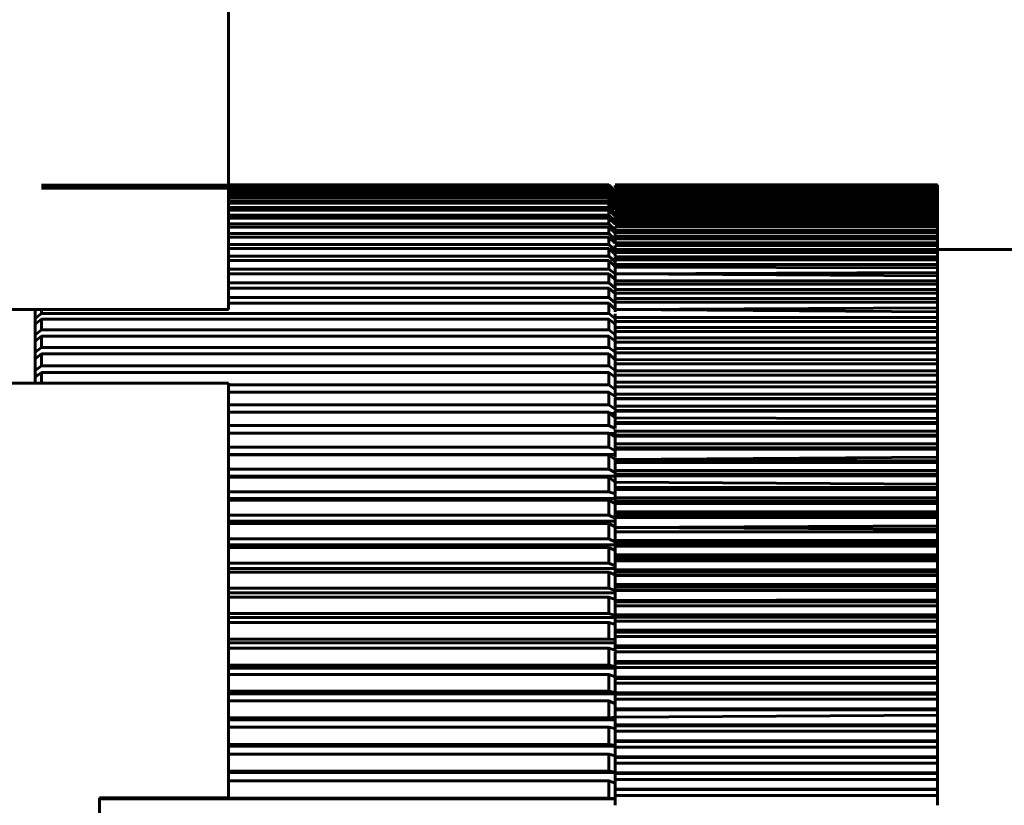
# Model space of a CAD drawing. Header units: millimetres. Extents: x 0 to 297, y 0 to 420.
# Tile 28 of 32: x 121.35 to 128.98, y 316.57 to 322.65. Entities that reach past the tile are written whole.
import ezdxf

# ---------------------------------------------------------------- set-up
doc = ezdxf.new("R2010")
doc.units = ezdxf.units.MM
doc.linetypes.add('K5LT_BASIC', pattern=[0])
doc.layers.add('Системный слой (1)', color=251, linetype='Continuous', true_color=0x6c6c6c)

# ---------------------------------------------------------------- blocks, each defined once
blk = doc.blocks.new('U12')
at = {"layer": 'Системный слой (1)', "color": 143, "linetype": 'K5LT_BASIC', "lineweight": 60, "true_color": 0x33acca}
for p, q in [((125.9653, 318.7175), (125.9653, 318.7071)), ((125.9653, 318.6862), (125.9653, 318.7011))]:
    blk.add_line(p, q, dxfattribs=at)
blk = doc.blocks.new('U13')
at = {"layer": 'Системный слой (1)', "color": 143, "linetype": 'K5LT_BASIC', "lineweight": 60, "true_color": 0x33acca}
for q in [(125.9653, 319.1194), (125.9653, 319.0918)]:
    blk.add_line((125.9654, 319.0706), q, dxfattribs=at)
blk = doc.blocks.new('U16')
at = {"layer": 'Системный слой (1)', "color": 143, "linetype": 'K5LT_BASIC', "lineweight": 60, "true_color": 0x33acca}
for p, q in [((125.9653, 318.4395), (125.9653, 318.4606)), ((125.9653, 318.4322), (125.9653, 318.4395)), ((125.9653, 318.3916), (125.9654, 318.4322))]:
    blk.add_line(p, q, dxfattribs=at)
blk = doc.blocks.new('U19')
at = {"layer": 'Системный слой (1)', "color": 143, "linetype": 'K5LT_BASIC', "lineweight": 60, "true_color": 0x33acca}
for p, q in [((125.9653, 320.9761), (125.9653, 320.9729)), ((125.9653, 320.9729), (125.9653, 320.9563))]:
    blk.add_line(p, q, dxfattribs=at)
blk = doc.blocks.new('U23')
at = {"layer": 'Системный слой (1)', "color": 143, "linetype": 'K5LT_BASIC', "lineweight": 60, "true_color": 0x33acca}
for p, q in [((125.9654, 316.9495), (125.9653, 316.9362)), ((125.9653, 316.8919), (125.9653, 316.9336))]:
    blk.add_line(p, q, dxfattribs=at)
blk = doc.blocks.new('U25')
at = {"layer": 'Системный слой (1)', "color": 143, "linetype": 'K5LT_BASIC', "lineweight": 60, "true_color": 0x33acca}
for p, q in [((125.9654, 319.4863), (125.9653, 319.5249)), ((125.9653, 319.4658), (125.9653, 319.4773))]:
    blk.add_line(p, q, dxfattribs=at)
blk = doc.blocks.new('U26')
at = {"layer": 'Системный слой (1)', "color": 143, "linetype": 'K5LT_BASIC', "lineweight": 60, "true_color": 0x33acca}
for p, q in [((125.9653, 317.0448), (125.9653, 317.03)), ((125.9653, 317.03), (125.9653, 317.0247)), ((125.9653, 317.0247), (125.9653, 317.0101))]:
    blk.add_line(p, q, dxfattribs=at)
blk = doc.blocks.new('U27')
at = {"layer": 'Системный слой (1)', "color": 143, "linetype": 'K5LT_BASIC', "lineweight": 60, "true_color": 0x33acca}
for p, q in [((125.9653, 320.7568), (125.9654, 320.7363)), ((125.9653, 320.7529), (125.9654, 320.7363)), ((125.9653, 320.7527), (125.9653, 320.7331)), ((125.9654, 320.7363), (125.9653, 320.7331)), ((125.9653, 320.7331), (125.9654, 320.7363))]:
    blk.add_line(p, q, dxfattribs=at)
blk = doc.blocks.new('U28')
at = {"layer": 'Системный слой (1)', "color": 143, "linetype": 'K5LT_BASIC', "lineweight": 60, "true_color": 0x33acca}
for p, q in [((125.9653, 320.8236), (125.9653, 320.8501)), ((125.9654, 320.8329), (125.9653, 320.8229)), ((125.9654, 320.8329), (125.9653, 320.8236))]:
    blk.add_line(p, q, dxfattribs=at)
blk = doc.blocks.new('U33')
at = {"layer": 'Системный слой (1)', "color": 143, "linetype": 'K5LT_BASIC', "lineweight": 60, "true_color": 0x33acca}
for p, q in [((125.9653, 320.2155), (125.9653, 320.2366)), ((125.9653, 320.2132), (125.9654, 320.2155)), ((125.9653, 320.1979), (125.9653, 320.2132)), ((125.9653, 320.1882), (125.9653, 320.1979))]:
    blk.add_line(p, q, dxfattribs=at)
blk = doc.blocks.new('U35')
at = {"layer": 'Системный слой (1)', "color": 143, "linetype": 'K5LT_BASIC', "lineweight": 60, "true_color": 0x33acca}
for p, q in [((125.9653, 318.5406), (125.9653, 318.5741)), ((125.9653, 318.5059), (125.9653, 318.5406))]:
    blk.add_line(p, q, dxfattribs=at)
blk = doc.blocks.new('U36')
at = {"layer": 'Системный слой (1)', "color": 143, "linetype": 'K5LT_BASIC', "lineweight": 60, "true_color": 0x33acca}
for p, q in [((125.9653, 319.7131), (125.9653, 319.716)), ((125.9653, 319.7003), (125.9653, 319.7131)), ((125.9653, 319.6593), (125.9653, 319.7003))]:
    blk.add_line(p, q, dxfattribs=at)
blk = doc.blocks.new('U38')
at = {"layer": 'Системный слой (1)', "color": 143, "linetype": 'K5LT_BASIC', "lineweight": 60, "true_color": 0x33acca}
for q in [(125.9653, 318.7249), (125.9653, 318.7233), (125.9653, 318.7071)]:
    blk.add_line((125.9653, 318.7175), q, dxfattribs=at)
blk = doc.blocks.new('U40')
at = {"layer": 'Системный слой (1)', "color": 143, "linetype": 'K5LT_BASIC', "lineweight": 60, "true_color": 0x33acca}
for q in [(125.9653, 319.5573), (125.9653, 319.5467), (125.9653, 319.5319)]:
    blk.add_line((125.9654, 319.5695), q, dxfattribs=at)
blk = doc.blocks.new('U44')
at = {"layer": 'Системный слой (1)', "color": 143, "linetype": 'K5LT_BASIC', "lineweight": 60, "true_color": 0x33acca}
for p, q in [((125.9653, 320.1447), (125.9653, 320.1556)), ((125.9653, 320.1057), (125.9653, 320.1447))]:
    blk.add_line(p, q, dxfattribs=at)
blk = doc.blocks.new('U45')
at = {"layer": 'Системный слой (1)', "color": 143, "linetype": 'K5LT_BASIC', "lineweight": 60, "true_color": 0x33acca}
for p, q in [((125.9653, 317.7679), (125.9653, 317.7681)), ((125.9653, 317.7631), (125.9653, 317.7679))]:
    blk.add_line(p, q, dxfattribs=at)
blk = doc.blocks.new('U46')
at = {"layer": 'Системный слой (1)', "color": 143, "linetype": 'K5LT_BASIC', "lineweight": 60, "true_color": 0x33acca}
for p, q in [((125.9653, 316.6181), (125.9653, 316.6414)), ((125.9653, 316.616), (125.9653, 316.6181)), ((125.9653, 316.5806), (125.9653, 316.616)), ((125.9653, 316.5658), (125.9653, 316.5806))]:
    blk.add_line(p, q, dxfattribs=at)
blk = doc.blocks.new('U48')
at = {"layer": 'Системный слой (1)', "color": 143, "linetype": 'K5LT_BASIC', "lineweight": 60, "true_color": 0x33acca}
for q in [(125.9653, 318.2296), (125.9653, 318.1606)]:
    blk.add_line((125.9654, 318.154), q, dxfattribs=at)
blk = doc.blocks.new('U50')
at = {"layer": 'Системный слой (1)', "color": 143, "linetype": 'K5LT_BASIC', "lineweight": 60, "true_color": 0x33acca}
for p, q in [((125.9654, 317.5611), (125.9653, 317.5482)), ((125.9653, 317.5111), (125.9653, 317.5399))]:
    blk.add_line(p, q, dxfattribs=at)
blk = doc.blocks.new('U55')
at = {"layer": 'Системный слой (1)', "color": 143, "linetype": 'K5LT_BASIC', "lineweight": 60, "true_color": 0x33acca}
for p, q in [((125.9653, 317.439), (125.9653, 317.5111)), ((125.9653, 317.4373), (125.9653, 317.4391))]:
    blk.add_line(p, q, dxfattribs=at)
blk = doc.blocks.new('U58')
at = {"layer": 'Системный слой (1)', "color": 143, "linetype": 'K5LT_BASIC', "lineweight": 60, "true_color": 0x33acca}
for p, q in [((125.9654, 316.7376), (125.9653, 316.7668)), ((125.9654, 316.7376), (125.9653, 316.7626)), ((125.9653, 316.6913), (125.9653, 316.75)), ((125.9654, 316.7376), (125.9653, 316.75))]:
    blk.add_line(p, q, dxfattribs=at)
blk = doc.blocks.new('U59')
at = {"layer": 'Системный слой (1)', "color": 143, "linetype": 'K5LT_BASIC', "lineweight": 60, "true_color": 0x33acca}
for p, q in [((121.483, 320.0398), (121.4653, 320.0398)), ((125.9654, 320.0179), (125.9477, 320.0398))]:
    blk.add_line(p, q, dxfattribs=at)
blk = doc.blocks.new('U61')
at = {"layer": 'Системный слой (1)', "color": 143, "linetype": 'K5LT_BASIC', "lineweight": 60, "true_color": 0x33acca}
for p, q in [((125.9654, 317.9537), (125.9653, 317.994)), ((125.9654, 317.9537), (125.9653, 317.9776)), ((125.9653, 317.9223), (125.9653, 317.9658))]:
    blk.add_line(p, q, dxfattribs=at)
blk = doc.blocks.new('U63')
at = {"layer": 'Системный слой (1)', "color": 143, "linetype": 'K5LT_BASIC', "lineweight": 60, "true_color": 0x33acca}
for p, q in [((125.9653, 319.753), (125.9654, 319.7291)), ((125.9653, 319.724), (125.9653, 319.7194))]:
    blk.add_line(p, q, dxfattribs=at)
blk = doc.blocks.new('U64')
at = {"layer": 'Системный слой (1)', "color": 143, "linetype": 'K5LT_BASIC', "lineweight": 60, "true_color": 0x33acca}
for p, q in [((125.9653, 320.4933), (125.9653, 320.4904)), ((125.9653, 320.4904), (125.9653, 320.4887)), ((125.9653, 320.4887), (125.9653, 320.4523))]:
    blk.add_line(p, q, dxfattribs=at)
blk = doc.blocks.new('U65')
at = {"layer": 'Системный слой (1)', "color": 143, "linetype": 'K5LT_BASIC', "lineweight": 60, "true_color": 0x33acca}
for q in [(125.9653, 317.5519), (125.9653, 317.5482)]:
    blk.add_line((125.9654, 317.5611), q, dxfattribs=at)
blk = doc.blocks.new('U66')
at = {"layer": 'Системный слой (1)', "color": 143, "linetype": 'K5LT_BASIC', "lineweight": 60, "true_color": 0x33acca}
for p, q in [((125.9653, 321.2284), (125.9653, 321.2355)), ((125.9653, 321.2172), (125.9654, 321.2269)), ((125.9653, 321.2269), (125.9654, 321.2269))]:
    blk.add_line(p, q, dxfattribs=at)
blk = doc.blocks.new('U67')
at = {"layer": 'Системный слой (1)', "color": 143, "linetype": 'K5LT_BASIC', "lineweight": 60, "true_color": 0x33acca}
for p, q in [((125.9653, 319.8039), (125.9653, 319.8084)), ((125.9653, 319.753), (125.9653, 319.8039))]:
    blk.add_line(p, q, dxfattribs=at)
blk = doc.blocks.new('U68')
at = {"layer": 'Системный слой (1)', "color": 143, "linetype": 'K5LT_BASIC', "lineweight": 60, "true_color": 0x33acca}
for p, q in [((125.9653, 321.0925), (125.9653, 321.0939)), ((125.9653, 321.0862), (125.9653, 321.0925)), ((125.9653, 321.0827), (125.9653, 321.0862)), ((125.9653, 321.0693), (125.9653, 321.0827)), ((125.9653, 321.0684), (125.9653, 321.0693))]:
    blk.add_line(p, q, dxfattribs=at)
blk = doc.blocks.new('U71')
at = {"layer": 'Системный слой (1)', "color": 143, "linetype": 'K5LT_BASIC', "lineweight": 60, "true_color": 0x33acca}
for p, q in [((125.9653, 318.9054), (125.9653, 318.906)), ((125.9653, 318.9009), (125.9653, 318.9052)), ((125.9653, 318.8405), (125.9653, 318.9009))]:
    blk.add_line(p, q, dxfattribs=at)
blk = doc.blocks.new('U74')
at = {"layer": 'Системный слой (1)', "color": 143, "linetype": 'K5LT_BASIC', "lineweight": 60, "true_color": 0x33acca}
for p, q in [((125.9653, 318.3916), (125.9653, 318.3867)), ((125.9653, 318.3867), (125.9653, 318.3716))]:
    blk.add_line(p, q, dxfattribs=at)
blk = doc.blocks.new('U77')
at = {"layer": 'Системный слой (1)', "color": 143, "linetype": 'K5LT_BASIC', "lineweight": 60, "true_color": 0x33acca}
for p, q in [((125.9495, 320.8505), (125.9153, 320.8814)), ((125.9653, 320.8361), (125.9495, 320.8505))]:
    blk.add_line(p, q, dxfattribs=at)
blk = doc.blocks.new('U78')
at = {"layer": 'Системный слой (1)', "color": 143, "linetype": 'K5LT_BASIC', "lineweight": 60, "true_color": 0x33acca}
for p, q in [((125.9653, 317.162), (125.9653, 317.1579)), ((125.9653, 317.1579), (125.9653, 317.1332))]:
    blk.add_line(p, q, dxfattribs=at)
blk = doc.blocks.new('U79')
at = {"layer": 'Системный слой (1)', "color": 143, "linetype": 'K5LT_BASIC', "lineweight": 60, "true_color": 0x33acca}
for q in [(125.9653, 319.049), (125.9653, 319.0293)]:
    blk.add_line((125.9654, 319.0706), q, dxfattribs=at)
blk = doc.blocks.new('U80')
at = {"layer": 'Системный слой (1)', "color": 143, "linetype": 'K5LT_BASIC', "lineweight": 60, "true_color": 0x33acca}
for p, q in [((125.9654, 317.3534), (125.9653, 317.3884)), ((125.9653, 317.3142), (125.9653, 317.378))]:
    blk.add_line(p, q, dxfattribs=at)
blk = doc.blocks.new('U81')
at = {"layer": 'Системный слой (1)', "color": 143, "linetype": 'K5LT_BASIC', "lineweight": 60, "true_color": 0x33acca}
for p, q in [((125.9653, 318.4848), (125.9653, 318.4622)), ((125.9653, 318.4622), (125.9653, 318.4606))]:
    blk.add_line(p, q, dxfattribs=at)
blk = doc.blocks.new('U83')
at = {"layer": 'Системный слой (1)', "color": 143, "linetype": 'K5LT_BASIC', "lineweight": 60, "true_color": 0x33acca}
for p, q in [((125.9653, 316.6884), (125.9653, 316.6634)), ((125.9653, 316.6634), (125.9653, 316.6414))]:
    blk.add_line(p, q, dxfattribs=at)
blk = doc.blocks.new('U86')
at = {"layer": 'Системный слой (1)', "color": 143, "linetype": 'K5LT_BASIC', "lineweight": 60, "true_color": 0x33acca}
for p, q in [((125.9654, 318.154), (125.9653, 318.1416)), ((125.9653, 318.1124), (125.9653, 318.1336))]:
    blk.add_line(p, q, dxfattribs=at)
blk = doc.blocks.new('U88')
at = {"layer": 'Системный слой (1)', "color": 143, "linetype": 'K5LT_BASIC', "lineweight": 60, "true_color": 0x33acca}
for q in [(125.9653, 319.6215), (125.9653, 319.5888)]:
    blk.add_line((125.9654, 319.5695), q, dxfattribs=at)
blk = doc.blocks.new('U89')
at = {"layer": 'Системный слой (1)', "color": 143, "linetype": 'K5LT_BASIC', "lineweight": 60, "true_color": 0x33acca}
for p, q in [((125.9654, 320.4074), (125.9653, 320.3912)), ((125.9653, 320.3457), (125.9653, 320.3756))]:
    blk.add_line(p, q, dxfattribs=at)
blk = doc.blocks.new('U90')
at = {"layer": 'Системный слой (1)', "color": 143, "linetype": 'K5LT_BASIC', "lineweight": 60, "true_color": 0x33acca}
for p, q in [((125.9653, 320.0399), (125.9653, 320.0723)), ((125.9654, 320.0179), (125.9653, 320.0399)), ((125.9654, 320.0179), (125.9653, 320.0398))]:
    blk.add_line(p, q, dxfattribs=at)
blk = doc.blocks.new('U91')
at = {"layer": 'Системный слой (1)', "color": 143, "linetype": 'K5LT_BASIC', "lineweight": 60, "true_color": 0x33acca}
for p, q in [((125.9653, 320.6414), (125.9654, 320.6843)), ((125.9653, 320.6413), (125.9653, 320.6414)), ((125.9653, 320.631), (125.9653, 320.6413)), ((125.9653, 320.6304), (125.9653, 320.631))]:
    blk.add_line(p, q, dxfattribs=at)
blk = doc.blocks.new('U95')
at = {"layer": 'Системный слой (1)', "color": 143, "linetype": 'K5LT_BASIC', "lineweight": 60, "true_color": 0x33acca}
for p, q in [((125.9653, 320.7132), (125.9654, 320.7363)), ((125.9654, 320.6843), (125.9653, 320.7132))]:
    blk.add_line(p, q, dxfattribs=at)
blk = doc.blocks.new('U96')
at = {"layer": 'Системный слой (1)', "color": 143, "linetype": 'K5LT_BASIC', "lineweight": 60, "true_color": 0x33acca}
for q in [(125.9653, 319.2579), (125.9653, 319.2358)]:
    blk.add_line((125.9654, 319.2466), q, dxfattribs=at)

msp = doc.modelspace()

# ---------------------------------------------------------------- linework, layer by layer
at = {"layer": 'Системный слой (1)', "color": 143, "linetype": 'K5LT_BASIC', "lineweight": 60, "true_color": 0x33acca}
for p, q in [((122.9653, 323.6233), (122.9653, 320.4092)), ((125.9153, 321.3733), (122.9653, 321.3733)), ((125.9653, 321.3233), (125.9153, 321.3733)), ((125.9153, 321.3729), (125.9153, 321.3733)), ((128.4653, 321.3733), (125.9653, 321.3733)), ((128.4653, 321.3731), (128.4653, 321.3733)), ((125.9153, 321.3729), (121.5153, 321.3729)), ((125.9153, 321.3657), (121.5153, 321.3657)), ((125.9153, 321.3497), (121.5153, 321.3497)), ((125.9153, 321.3713), (122.9653, 321.3713)), ((125.9153, 321.361), (122.9653, 321.361)), ((125.9153, 321.3419), (122.9653, 321.3419)), ((125.9153, 321.325), (122.9653, 321.325)), ((125.9153, 321.3141), (122.9653, 321.3141)), ((125.9653, 321.3229), (125.9153, 321.3729)), ((125.9653, 321.3213), (125.9153, 321.3713)), ((125.9153, 321.3657), (125.9153, 321.3713)), ((125.9653, 321.3158), (125.9153, 321.3657)), ((125.9653, 321.3111), (125.9153, 321.361)), ((125.9153, 321.3497), (125.9153, 321.361)), ((125.9653, 321.3), (125.9153, 321.3497)), ((125.9153, 321.325), (125.9153, 321.3419)), ((125.9653, 321.2921), (125.9153, 321.3419)), ((125.9653, 321.2756), (125.9153, 321.325)), ((125.9153, 321.2917), (125.9153, 321.3141)), ((125.9653, 321.2646), (125.9153, 321.3141)), ((128.4653, 321.3731), (125.9653, 321.3731)), ((125.9653, 321.3718), (125.9653, 321.3731)), ((128.4653, 321.3718), (125.9653, 321.3718)), ((128.4653, 321.3704), (125.9653, 321.3704)), ((125.9653, 321.3672), (125.9653, 321.3704)), ((128.4653, 321.3672), (125.9653, 321.3672)), ((125.9653, 321.3594), (125.9653, 321.3645)), ((128.4653, 321.3645), (125.9653, 321.3645)), ((128.4653, 321.3594), (125.9653, 321.3594)), ((128.4653, 321.3554), (125.9653, 321.3554)), ((125.9653, 321.3485), (125.9653, 321.3554)), ((128.4653, 321.3485), (125.9653, 321.3485)), ((125.9653, 321.3344), (125.9653, 321.3433)), ((128.4653, 321.3433), (125.9653, 321.3433)), ((128.4653, 321.3344), (125.9653, 321.3344)), ((125.9653, 321.3172), (125.9653, 321.3279)), ((128.4653, 321.3279), (125.9653, 321.3279)), ((128.4653, 321.3172), (125.9653, 321.3172)), ((125.9653, 321.3164), (125.9654, 321.316)), ((125.9653, 321.2969), (125.9653, 321.3095)), ((128.4653, 321.3095), (125.9653, 321.3095)), ((128.4653, 321.3718), (128.4653, 321.3731)), ((128.4653, 321.3704), (128.4653, 321.3718)), ((128.4653, 321.3672), (128.4653, 321.3704)), ((128.4653, 321.3645), (128.4653, 321.3672)), ((128.4653, 321.3594), (128.4653, 321.3645)), ((128.4653, 321.3554), (128.4653, 321.3594)), ((128.4653, 321.3485), (128.4653, 321.3554)), ((128.4653, 321.3433), (128.4653, 321.3485)), ((128.4653, 321.3344), (128.4653, 321.3433)), ((128.4653, 321.3279), (128.4653, 321.3344)), ((128.4653, 321.3172), (128.4653, 321.3279)), ((128.4653, 321.3095), (128.4653, 321.3172)), ((128.4653, 321.2969), (128.4653, 321.3095)), ((125.9153, 321.2917), (122.9653, 321.2917)), ((125.9153, 321.2776), (122.9653, 321.2776)), ((125.9153, 321.2496), (122.9653, 321.2496)), ((125.9153, 321.2325), (122.9653, 321.2325)), ((125.9653, 321.2425), (125.9153, 321.2917)), ((125.9153, 321.2496), (125.9153, 321.2776)), ((125.9653, 321.2285), (125.9153, 321.2776)), ((125.9653, 321.201), (125.9153, 321.2496)), ((125.9653, 321.1838), (125.9153, 321.2325)), ((125.9153, 321.1991), (125.9153, 321.2325)), ((128.4653, 321.2969), (125.9653, 321.2969)), ((128.4653, 321.2879), (125.9653, 321.2879)), ((125.9653, 321.2734), (125.9653, 321.2879)), ((128.4653, 321.2734), (125.9653, 321.2734)), ((125.9653, 321.2734), (125.9653, 321.2718)), ((125.9653, 321.2469), (125.9653, 321.2632)), ((128.4653, 321.2632), (125.9653, 321.2632)), ((125.9653, 321.2477), (125.9653, 321.2449)), ((125.9653, 321.2469), (125.9653, 321.2256)), ((128.4653, 321.2469), (125.9653, 321.2469)), ((125.9653, 321.2449), (125.9653, 321.2388)), ((128.4653, 321.2355), (125.9653, 321.2355)), ((128.4653, 321.2879), (128.4653, 321.2969)), ((128.4653, 321.2734), (128.4653, 321.2879)), ((128.4653, 321.2632), (128.4653, 321.2734)), ((128.4653, 321.2469), (128.4653, 321.2632)), ((128.4653, 321.2355), (128.4653, 321.2469)), ((128.4653, 321.2172), (128.4653, 321.2355)), ((125.9153, 321.1991), (122.9653, 321.1991)), ((125.9153, 321.1789), (122.9653, 321.1789)), ((125.9653, 321.1509), (125.9153, 321.1991)), ((125.9653, 321.1308), (125.9153, 321.1789)), ((125.9153, 321.1401), (125.9153, 321.1789)), ((128.4653, 321.2172), (125.9653, 321.2172)), ((128.4653, 321.2046), (125.9653, 321.2046)), ((125.9653, 321.1846), (125.9653, 321.2046)), ((128.4653, 321.1846), (125.9653, 321.1846)), ((128.4653, 321.1707), (125.9653, 321.1707)), ((125.9653, 321.1489), (125.9653, 321.1707)), ((128.4653, 321.1489), (125.9653, 321.1489)), ((128.4653, 321.2046), (128.4653, 321.2172)), ((128.4653, 321.1846), (128.4653, 321.2046)), ((128.4653, 321.1707), (128.4653, 321.1846)), ((128.4653, 321.1489), (128.4653, 321.1707)), ((128.4653, 321.1338), (128.4653, 321.1489)), ((125.9153, 321.1401), (122.9653, 321.1401)), ((125.9153, 321.1169), (122.9653, 321.1169)), ((125.9153, 321.0727), (122.9653, 321.0727)), ((125.9653, 321.0925), (125.9153, 321.1401)), ((125.9153, 321.0727), (125.9153, 321.1169)), ((125.9653, 321.0693), (125.9153, 321.1169)), ((125.9653, 321.0258), (125.9153, 321.0727)), ((125.9653, 321.1101), (125.9653, 321.1338)), ((128.4653, 321.1338), (125.9653, 321.1338)), ((125.9653, 321.1101), (125.9653, 321.0862)), ((128.4653, 321.1101), (125.9653, 321.1101)), ((125.9653, 321.1012), (125.9653, 321.0966)), ((125.9653, 321.0966), (125.9653, 321.0862)), ((128.4653, 321.0939), (125.9653, 321.0939)), ((128.4653, 321.0684), (125.9653, 321.0684)), ((128.4653, 321.1101), (128.4653, 321.1338)), ((128.4653, 321.0939), (128.4653, 321.1101)), ((128.4653, 321.0684), (128.4653, 321.0939)), ((128.4653, 321.051), (128.4653, 321.0684)), ((125.9153, 321.0465), (122.9653, 321.0465)), ((125.9153, 320.997), (122.9653, 320.997)), ((125.9653, 320.9997), (125.9153, 321.0465)), ((125.9153, 320.997), (125.9153, 321.0465)), ((125.9653, 320.9509), (125.9153, 320.997)), ((125.9653, 321.0237), (125.9653, 321.051)), ((128.4653, 321.051), (125.9653, 321.051)), ((128.4653, 321.0237), (125.9653, 321.0237)), ((125.9653, 320.9761), (125.9653, 321.0051)), ((128.4653, 321.0051), (125.9653, 321.0051)), ((128.4653, 321.0237), (128.4653, 321.051)), ((128.4653, 321.0051), (128.4653, 321.0237)), ((128.4653, 320.9761), (128.4653, 321.0051)), ((125.9153, 320.968), (122.9653, 320.968)), ((125.9653, 320.9219), (125.9153, 320.968)), ((125.9153, 320.9133), (125.9153, 320.968)), ((128.4653, 320.9761), (125.9653, 320.9761)), ((128.4653, 320.9563), (125.9653, 320.9563)), ((125.9653, 320.9255), (125.9653, 320.9563)), ((128.4653, 320.9255), (125.9653, 320.9255)), ((128.4653, 320.9563), (128.4653, 320.9761)), ((128.4653, 320.9255), (128.4653, 320.9563)), ((128.4653, 320.9046), (128.4653, 320.9255)), ((125.9153, 320.9133), (122.9653, 320.9133)), ((125.9153, 320.8814), (122.9653, 320.8814)), ((125.9653, 320.8681), (125.9153, 320.9133)), ((125.9153, 320.8216), (125.9153, 320.8814)), ((125.9653, 320.8721), (125.9653, 320.9046)), ((128.4653, 320.9046), (125.9653, 320.9046)), ((125.9653, 320.8802), (125.9654, 320.8708)), ((125.9653, 320.8738), (125.9653, 320.8593)), ((125.9653, 320.8721), (125.9654, 320.8329)), ((128.4653, 320.8721), (125.9653, 320.8721)), ((128.4653, 320.8501), (125.9653, 320.8501)), ((128.4653, 320.8721), (128.4653, 320.9046)), ((129.7153, 320.8733), (128.4653, 320.8733)), ((128.4653, 320.8501), (128.4653, 320.8721)), ((128.4653, 320.8159), (128.4653, 320.8501)), ((125.9153, 320.8216), (122.9653, 320.8216)), ((125.9153, 320.7868), (122.9653, 320.7868)), ((125.9653, 320.7773), (125.9153, 320.8216)), ((125.9153, 320.7221), (125.9153, 320.7868)), ((125.9653, 320.7424), (125.9153, 320.7868)), ((125.9653, 320.8159), (125.9653, 320.7716)), ((128.4653, 320.8159), (125.9653, 320.8159)), ((128.4653, 320.7927), (125.9653, 320.7927)), ((125.9653, 320.7568), (125.9653, 320.7927)), ((128.4653, 320.7927), (128.4653, 320.8159)), ((128.4653, 320.7568), (128.4653, 320.7927)), ((125.9153, 320.7221), (122.9653, 320.7221)), ((125.9654, 320.6843), (125.9153, 320.7221)), ((128.4653, 320.7568), (125.9653, 320.7568)), ((128.4653, 320.7325), (125.9654, 320.7363)), ((128.4653, 320.695), (125.9654, 320.6843)), ((128.4653, 320.7325), (128.4653, 320.7568)), ((128.4653, 320.695), (128.4653, 320.7325)), ((128.4653, 320.6696), (128.4653, 320.695)), ((125.9153, 320.6846), (122.9653, 320.6846)), ((125.9153, 320.6149), (122.9653, 320.6149)), ((125.9153, 320.6149), (125.9153, 320.6846)), ((125.9653, 320.6412), (125.9153, 320.6846)), ((125.9653, 320.5727), (125.9153, 320.6149)), ((125.9654, 320.6843), (125.9653, 320.6519)), ((125.9653, 320.6304), (125.9653, 320.588)), ((128.4653, 320.6304), (125.9653, 320.6304)), ((128.4653, 320.6696), (125.9654, 320.6843)), ((128.4653, 320.6304), (128.4653, 320.6696)), ((128.4653, 320.604), (128.4653, 320.6304)), ((125.9153, 320.5748), (122.9653, 320.5748)), ((125.9153, 320.5004), (125.9153, 320.5748)), ((125.9653, 320.5324), (125.9153, 320.5748)), ((128.4653, 320.604), (125.9653, 320.604)), ((125.9653, 320.5632), (125.9653, 320.604)), ((125.9653, 320.588), (125.9653, 320.58)), ((125.9653, 320.58), (125.9653, 320.5616)), ((125.9653, 320.5632), (125.9653, 320.5215)), ((128.4653, 320.5632), (125.9653, 320.5632)), ((128.4653, 320.5357), (125.9653, 320.5357)), ((125.9653, 320.4933), (125.9653, 320.5357)), ((128.4653, 320.5632), (128.4653, 320.604)), ((128.4653, 320.5357), (128.4653, 320.5632)), ((128.4653, 320.4933), (128.4653, 320.5357)), ((125.9153, 320.5004), (122.9653, 320.5004)), ((125.9153, 320.4576), (122.9653, 320.4576)), ((125.9653, 320.4593), (125.9153, 320.5004)), ((125.9153, 320.3785), (125.9153, 320.4576)), ((125.9654, 320.4074), (125.9153, 320.4576)), ((128.4653, 320.4933), (125.9653, 320.4933)), ((128.4653, 320.4648), (125.9653, 320.4648)), ((125.9654, 320.4074), (125.9653, 320.4648)), ((128.4653, 320.4648), (128.4653, 320.4933)), ((128.4653, 320.4208), (128.4653, 320.4648)), ((120.4653, 320.4092), (122.9653, 320.4092)), ((121.4653, 320.3387), (121.4653, 320.4092)), ((121.5153, 320.3785), (121.5153, 320.4092)), ((125.9654, 320.4074), (125.9653, 320.3912)), ((128.4653, 320.4208), (125.9654, 320.4074)), ((128.4653, 320.3912), (125.9654, 320.4074)), ((128.4653, 320.3912), (128.4653, 320.4208)), ((128.4653, 320.3457), (128.4653, 320.3912)), ((121.4653, 320.3387), (121.5153, 320.3785)), ((121.4653, 320.3387), (121.4653, 320.299)), ((121.4653, 320.2934), (121.5153, 320.3332)), ((125.9153, 320.3785), (121.5153, 320.3785)), ((121.5153, 320.2497), (121.5153, 320.3332)), ((125.9153, 320.3332), (121.5153, 320.3332)), ((125.9653, 320.3387), (125.9153, 320.3785)), ((125.9653, 320.2934), (125.9153, 320.3332)), ((125.9153, 320.2497), (125.9153, 320.3332)), ((125.9653, 320.3457), (125.9653, 320.3062)), ((128.4653, 320.3457), (125.9653, 320.3457)), ((128.4653, 320.3152), (125.9653, 320.3152)), ((125.9653, 320.2682), (125.9653, 320.3152)), ((128.4653, 320.3152), (128.4653, 320.3457)), ((128.4653, 320.2682), (128.4653, 320.3152)), ((121.4724, 320.299), (121.4653, 320.299)), ((121.4653, 320.299), (121.4653, 320.2934)), ((121.4653, 320.2112), (121.4653, 320.2934)), ((121.4653, 320.2112), (121.5153, 320.2497)), ((125.9153, 320.2497), (121.5153, 320.2497)), ((125.9653, 320.2112), (125.9153, 320.2497)), ((128.4653, 320.2682), (125.9653, 320.2682)), ((125.9653, 320.2682), (125.9653, 320.2294)), ((128.4653, 320.2366), (125.9653, 320.2366)), ((125.9653, 320.2294), (125.9654, 320.2155)), ((128.4653, 320.2366), (128.4653, 320.2682)), ((128.4653, 320.1882), (128.4653, 320.2366)), ((121.4653, 320.2112), (121.4653, 320.1727)), ((121.4653, 320.1634), (121.5153, 320.2019)), ((121.4775, 320.1727), (121.4653, 320.1727)), ((121.4653, 320.1727), (121.4653, 320.1634)), ((121.4653, 320.0769), (121.4653, 320.1634)), ((121.5153, 320.114), (121.5153, 320.2019)), ((125.9153, 320.2019), (121.5153, 320.2019)), ((125.9653, 320.1634), (125.9153, 320.2019)), ((125.9153, 320.114), (125.9153, 320.2019)), ((125.9653, 320.2199), (125.9653, 320.1979)), ((125.9653, 320.1882), (125.9653, 320.1502)), ((128.4653, 320.1882), (125.9653, 320.1882)), ((128.4653, 320.1556), (125.9653, 320.1556)), ((128.4653, 320.1556), (128.4653, 320.1882)), ((128.4653, 320.1057), (128.4653, 320.1556)), ((121.4653, 320.0769), (121.5153, 320.114)), ((121.4653, 320.0769), (121.4653, 320.0398)), ((125.9153, 320.114), (121.5153, 320.114)), ((125.9653, 320.0769), (125.9153, 320.114)), ((125.9653, 320.1057), (125.9653, 320.0686)), ((128.4653, 320.1057), (125.9653, 320.1057)), ((128.4653, 320.0723), (128.4653, 320.1057)), ((121.4653, 320.0267), (121.5153, 320.0639)), ((121.4653, 320.0398), (121.4653, 320.0267)), ((121.4653, 319.9361), (121.4653, 320.0267)), ((125.9153, 320.0639), (121.5153, 320.0639)), ((121.5153, 319.9718), (121.5153, 320.0639)), ((125.9654, 320.0179), (125.9153, 320.0639)), ((125.9153, 319.9718), (125.9153, 320.0639)), ((128.4653, 320.0723), (125.9653, 320.0723)), ((125.9654, 320.0179), (125.9653, 319.9866)), ((128.4653, 320.0209), (125.9654, 320.0179)), ((128.4653, 320.0209), (128.4653, 320.0723)), ((128.4653, 319.9866), (128.4653, 320.0209)), ((121.4653, 319.9361), (121.5153, 319.9718)), ((121.4653, 319.9361), (121.4653, 319.9005)), ((125.9153, 319.9718), (121.5153, 319.9718)), ((125.9653, 319.9361), (125.9153, 319.9718)), ((125.9653, 319.9339), (125.9653, 319.9866)), ((128.4653, 319.9866), (125.9653, 319.9866)), ((125.9653, 319.9339), (125.9653, 319.8985)), ((128.4653, 319.9339), (125.9653, 319.9339)), ((128.4653, 319.9339), (128.4653, 319.9866)), ((128.4653, 319.8986), (128.4653, 319.9339)), ((121.4653, 319.8836), (121.5153, 319.9194)), ((121.4653, 319.9005), (121.4653, 319.8836)), ((121.4889, 319.9005), (121.4653, 319.9005)), ((121.4653, 319.8374), (121.4653, 319.8836)), ((125.9153, 319.9194), (121.5153, 319.9194)), ((121.5153, 319.8374), (121.5153, 319.9194)), ((125.9653, 319.8836), (125.9153, 319.9194)), ((125.9153, 319.8233), (125.9153, 319.9194)), ((125.9653, 319.8445), (125.9653, 319.8986)), ((128.4653, 319.8986), (125.9653, 319.8986)), ((128.4653, 319.8445), (128.4653, 319.8986)), ((120.4653, 319.8374), (122.9653, 319.8374)), ((122.9653, 319.8374), (122.9653, 316.6233)), ((125.9153, 319.8233), (122.9653, 319.8233)), ((125.9653, 319.7891), (125.9153, 319.8233)), ((128.4653, 319.8445), (125.9653, 319.8445)), ((125.9653, 319.8445), (125.9653, 319.81)), ((125.9653, 319.81), (125.9654, 319.794)), ((128.4653, 319.81), (125.9653, 319.81)), ((128.4653, 319.8084), (125.9653, 319.8084)), ((125.9653, 319.7991), (125.9653, 319.7739)), ((128.4653, 319.81), (128.4653, 319.8445)), ((128.4653, 319.8084), (128.4653, 319.81)), ((128.4653, 319.753), (128.4653, 319.8084)), ((125.9153, 319.7686), (122.9653, 319.7686)), ((125.9653, 319.7344), (125.9153, 319.7686)), ((125.9153, 319.6687), (125.9153, 319.7686)), ((128.4653, 319.753), (125.9653, 319.753)), ((125.9653, 319.716), (125.9653, 319.7194)), ((128.4653, 319.7194), (125.9653, 319.7194)), ((128.4653, 319.716), (125.9653, 319.716)), ((128.4653, 319.7194), (128.4653, 319.753)), ((128.4653, 319.716), (128.4653, 319.7194)), ((128.4653, 319.6593), (128.4653, 319.716)), ((125.9153, 319.6687), (122.9653, 319.6687)), ((125.9653, 319.6361), (125.9153, 319.6687)), ((128.4653, 319.6593), (125.9653, 319.6593)), ((125.9653, 319.6593), (125.9653, 319.6267)), ((128.4653, 319.6267), (125.9653, 319.6267)), ((128.4653, 319.6215), (125.9653, 319.6215)), ((128.4653, 319.6267), (128.4653, 319.6593)), ((128.4653, 319.6215), (128.4653, 319.6267)), ((128.4653, 319.5636), (128.4653, 319.6215)), ((125.9153, 319.6119), (122.9653, 319.6119)), ((125.9153, 319.5084), (125.9153, 319.6119)), ((125.9654, 319.5695), (125.9153, 319.6119)), ((125.9653, 319.6035), (125.9283, 319.6035)), ((128.4653, 319.5636), (125.9654, 319.5695)), ((128.4653, 319.5319), (128.4653, 319.5636)), ((125.9153, 319.5084), (122.9653, 319.5084)), ((125.9654, 319.4863), (125.9153, 319.5084)), ((128.4653, 319.5319), (125.9653, 319.5319)), ((125.9653, 319.5319), (125.9653, 319.5249)), ((125.9653, 319.5249), (125.9653, 319.5319)), ((128.4653, 319.5249), (125.9653, 319.5249)), ((128.4653, 319.4658), (125.9653, 319.4658)), ((125.9653, 319.4658), (125.9653, 319.4351)), ((128.4653, 319.5249), (128.4653, 319.5319)), ((128.4653, 319.4658), (128.4653, 319.5249)), ((128.4653, 319.4351), (128.4653, 319.4658)), ((125.9153, 319.4496), (122.9653, 319.4496)), ((125.9653, 319.4185), (125.9153, 319.4496)), ((125.9153, 319.3425), (125.9153, 319.4496)), ((125.9653, 319.4463), (125.9206, 319.4463)), ((125.9653, 319.4351), (125.9653, 319.4186)), ((128.4653, 319.4351), (125.9653, 319.4351)), ((125.9653, 319.3661), (125.9653, 319.4264)), ((128.4653, 319.4264), (125.9653, 319.4264)), ((128.4653, 319.4264), (128.4653, 319.4351)), ((128.4653, 319.3661), (128.4653, 319.4264)), ((125.9153, 319.3425), (122.9653, 319.3425)), ((125.9653, 319.3131), (125.9153, 319.3425)), ((125.9653, 319.3661), (125.9653, 319.3364)), ((128.4653, 319.3661), (125.9653, 319.3661)), ((128.4653, 319.3364), (125.9653, 319.3364)), ((125.9653, 319.3364), (125.9653, 319.3243)), ((125.9653, 319.2645), (125.9653, 319.3259)), ((128.4653, 319.3259), (125.9653, 319.3259)), ((125.9653, 319.3243), (125.9653, 319.2962)), ((128.4653, 319.3364), (128.4653, 319.3661)), ((128.4653, 319.3259), (128.4653, 319.3364)), ((128.4653, 319.2645), (128.4653, 319.3259)), ((125.9653, 319.2838), (122.9653, 319.2838)), ((125.9153, 319.2818), (122.9653, 319.2818)), ((125.9654, 319.2466), (125.9153, 319.2818)), ((125.9153, 319.1714), (125.9153, 319.2818)), ((125.9654, 319.2466), (125.9653, 319.2236)), ((128.4653, 319.2645), (125.9654, 319.2466)), ((128.4653, 319.2358), (125.9654, 319.2466)), ((128.4653, 319.2358), (128.4653, 319.2645)), ((128.4653, 319.2236), (128.4653, 319.2358)), ((125.9153, 319.1714), (122.9653, 319.1714)), ((125.9653, 319.1438), (125.9153, 319.1714)), ((125.9653, 319.2236), (125.9653, 319.2289)), ((128.4653, 319.2236), (125.9653, 319.2236)), ((125.9653, 319.1611), (125.9653, 319.2236)), ((125.9653, 319.1611), (125.9653, 319.1334)), ((128.4653, 319.1611), (125.9653, 319.1611)), ((128.4653, 319.1611), (128.4653, 319.2236)), ((128.4653, 319.1334), (128.4653, 319.1611)), ((125.9653, 319.1162), (122.9653, 319.1162)), ((125.9153, 319.109), (122.9653, 319.109)), ((125.9654, 319.0706), (125.9153, 319.109)), ((125.9153, 318.9955), (125.9153, 319.109)), ((125.9653, 319.1334), (125.9653, 319.1194)), ((128.4653, 319.1334), (125.9653, 319.1334)), ((128.4653, 319.1194), (125.9653, 319.1194)), ((128.4653, 319.1194), (128.4653, 319.1334)), ((128.4653, 319.0559), (128.4653, 319.1194)), ((128.4653, 319.0293), (125.9653, 319.0293)), ((125.9653, 319.0136), (125.9653, 319.0293)), ((125.9653, 319.0293), (125.9653, 319.0136)), ((128.4653, 319.0136), (125.9653, 319.0136)), ((125.9653, 318.949), (125.9653, 319.0136)), ((128.4653, 319.0559), (125.9654, 319.0706)), ((128.4653, 319.0293), (128.4653, 319.0559)), ((128.4653, 319.0136), (128.4653, 319.0293)), ((128.4653, 318.949), (128.4653, 319.0136)), ((125.9153, 318.9955), (122.9653, 318.9955)), ((125.9653, 318.9437), (122.9653, 318.9437)), ((125.9153, 318.9313), (122.9653, 318.9313)), ((125.9654, 318.9801), (125.9153, 318.9955)), ((125.9653, 318.9052), (125.9153, 318.9313)), ((125.9153, 318.8149), (125.9153, 318.9313)), ((128.4653, 318.949), (125.9653, 318.949)), ((125.9653, 318.949), (125.9653, 318.9235)), ((128.4653, 318.9235), (128.4653, 318.949)), ((125.9653, 318.9235), (125.9653, 318.9055)), ((128.4653, 318.9235), (125.9653, 318.9235)), ((128.4653, 318.906), (125.9653, 318.906)), ((128.4653, 318.906), (128.4653, 318.9235)), ((128.4653, 318.8405), (128.4653, 318.906)), ((125.9153, 318.8149), (122.9653, 318.8149)), ((125.9653, 318.7908), (125.9153, 318.8149)), ((125.9653, 318.8405), (125.9653, 318.8161)), ((128.4653, 318.8405), (125.9653, 318.8405)), ((128.4653, 318.8161), (125.9653, 318.8161)), ((125.9653, 318.8161), (125.9653, 318.803)), ((125.9653, 318.803), (125.9653, 318.7725)), ((125.9653, 318.7304), (125.9653, 318.7969)), ((128.4653, 318.7969), (125.9653, 318.7969)), ((128.4653, 318.8161), (128.4653, 318.8405)), ((128.4653, 318.7969), (128.4653, 318.8161)), ((128.4653, 318.7304), (128.4653, 318.7969)), ((125.9653, 318.7668), (122.9653, 318.7668)), ((125.9153, 318.7492), (122.9653, 318.7492)), ((125.9653, 318.7249), (125.9153, 318.7492)), ((125.9153, 318.63), (125.9153, 318.7492)), ((128.4653, 318.7304), (125.9653, 318.7175)), ((125.9653, 318.7175), (125.9653, 318.6862)), ((128.4653, 318.7071), (125.9653, 318.7175)), ((128.4653, 318.7071), (128.4653, 318.7304)), ((128.4653, 318.6862), (128.4653, 318.7071)), ((125.9153, 318.63), (122.9653, 318.63)), ((125.9653, 318.6078), (125.9153, 318.63)), ((128.4653, 318.6862), (125.9653, 318.6862)), ((125.9653, 318.6189), (125.9653, 318.6862)), ((128.4653, 318.6189), (128.4653, 318.6862)), ((125.9653, 318.5856), (122.9653, 318.5856)), ((125.9153, 318.5628), (122.9653, 318.5628)), ((125.9153, 318.4412), (125.9153, 318.5628)), ((125.9653, 318.5406), (125.9153, 318.5628)), ((125.9653, 318.6189), (125.9653, 318.5967)), ((128.4653, 318.6189), (125.9653, 318.6189)), ((128.4653, 318.5967), (125.9653, 318.5967)), ((125.9653, 318.5967), (125.9653, 318.5743)), ((128.4653, 318.5741), (125.9653, 318.5741)), ((128.4653, 318.5967), (128.4653, 318.6189)), ((128.4653, 318.5741), (128.4653, 318.5967)), ((128.4653, 318.5059), (128.4653, 318.5741)), ((125.9653, 318.5059), (125.9653, 318.4848)), ((128.4653, 318.5059), (125.9653, 318.5059)), ((128.4653, 318.4848), (125.9653, 318.4848)), ((128.4653, 318.4848), (128.4653, 318.5059)), ((128.4653, 318.4606), (128.4653, 318.4848)), ((125.9153, 318.4412), (122.9653, 318.4412)), ((125.9653, 318.4006), (122.9653, 318.4006)), ((125.9653, 318.4209), (125.9153, 318.4412)), ((128.4653, 318.4606), (125.9653, 318.4606)), ((128.4653, 318.3916), (128.4653, 318.4606)), ((125.9153, 318.3727), (122.9653, 318.3727)), ((125.9653, 318.3524), (125.9153, 318.3727)), ((125.9153, 318.2488), (125.9153, 318.3727)), ((128.4653, 318.3916), (125.9653, 318.3916)), ((128.4653, 318.3716), (125.9653, 318.3716)), ((125.9653, 318.3716), (125.9653, 318.3525)), ((125.9653, 318.3525), (125.9653, 318.3487)), ((125.9653, 318.276), (125.9653, 318.3457)), ((128.4653, 318.3457), (125.9653, 318.3457)), ((128.4653, 318.3716), (128.4653, 318.3916)), ((128.4653, 318.3457), (128.4653, 318.3716)), ((128.4653, 318.276), (128.4653, 318.3457)), ((125.9153, 318.2488), (122.9653, 318.2488)), ((125.9653, 318.2304), (125.9153, 318.2488)), ((125.9653, 318.276), (125.9653, 318.2572)), ((128.4653, 318.276), (125.9653, 318.276)), ((125.9653, 318.2572), (125.9654, 318.2368)), ((128.4653, 318.2572), (125.9653, 318.2572)), ((125.9653, 318.2433), (125.9653, 318.2109)), ((128.4653, 318.2572), (128.4653, 318.276)), ((128.4653, 318.2296), (128.4653, 318.2572)), ((125.9653, 318.212), (122.9653, 318.212)), ((125.9153, 318.179), (122.9653, 318.179)), ((125.9653, 318.1606), (125.9153, 318.179)), ((125.9153, 318.053), (125.9153, 318.179)), ((128.4653, 318.2296), (125.9653, 318.2296)), ((128.4653, 318.1592), (128.4653, 318.2296)), ((125.9654, 318.154), (125.9653, 318.1416)), ((128.4653, 318.1416), (125.9653, 318.1416)), ((125.9653, 318.1416), (125.9653, 318.1124)), ((125.9653, 318.0412), (125.9653, 318.1124)), ((128.4653, 318.1124), (125.9653, 318.1124)), ((128.4653, 318.1592), (125.9654, 318.154)), ((128.4653, 318.1416), (128.4653, 318.1592)), ((128.4653, 318.1124), (128.4653, 318.1416)), ((128.4653, 318.0412), (128.4653, 318.1124)), ((125.9153, 318.053), (122.9653, 318.053)), ((125.9653, 318.0202), (122.9653, 318.0202)), ((125.9653, 318.0366), (125.9153, 318.053)), ((125.9653, 318.0412), (125.9653, 318.0248)), ((128.4653, 318.0412), (125.9653, 318.0412)), ((128.4653, 318.0248), (125.9653, 318.0248)), ((125.9653, 318.0248), (125.9653, 318.0012)), ((128.4653, 318.0248), (128.4653, 318.0412)), ((128.4653, 317.994), (128.4653, 318.0248)), ((125.9153, 317.9822), (122.9653, 317.9822)), ((125.9153, 317.8543), (125.9153, 317.9822)), ((125.9653, 317.9658), (125.9153, 317.9822)), ((125.9653, 318.0012), (125.9653, 317.994)), ((128.4653, 317.994), (125.9653, 317.994)), ((128.4653, 317.9223), (128.4653, 317.994)), ((128.4653, 317.9223), (125.9653, 317.9223)), ((125.9653, 317.9223), (125.9653, 317.907)), ((125.9653, 317.907), (125.9653, 317.8747)), ((125.9653, 317.8747), (125.9653, 317.907)), ((128.4653, 317.907), (125.9653, 317.907)), ((125.9653, 317.8023), (125.9653, 317.8747)), ((128.4653, 317.8747), (125.9653, 317.8747)), ((128.4653, 317.907), (128.4653, 317.9223)), ((128.4653, 317.8747), (128.4653, 317.907)), ((128.4653, 317.8023), (128.4653, 317.8747)), ((125.9153, 317.8543), (122.9653, 317.8543)), ((125.9653, 317.8255), (122.9653, 317.8255)), ((125.9654, 317.8518), (125.9153, 317.8543)), ((128.4653, 317.8023), (125.9653, 317.8023)), ((125.9653, 317.8023), (125.9653, 317.7883)), ((128.4653, 317.7883), (125.9653, 317.7883)), ((125.9653, 317.7883), (125.9653, 317.7682)), ((128.4653, 317.7883), (128.4653, 317.8023)), ((128.4653, 317.7543), (128.4653, 317.7883)), ((125.9153, 317.7825), (122.9653, 317.7825)), ((125.9653, 317.7679), (125.9153, 317.7825)), ((125.9153, 317.6531), (125.9153, 317.7825)), ((125.9653, 317.7682), (125.9653, 317.7643)), ((125.9653, 317.6814), (125.9653, 317.7543)), ((128.4653, 317.7543), (125.9653, 317.7543)), ((128.4653, 317.6814), (128.4653, 317.7543)), ((125.9153, 317.6531), (122.9653, 317.6531)), ((125.9653, 317.6406), (125.9153, 317.6531)), ((128.4653, 317.6814), (125.9653, 317.6814)), ((125.9653, 317.6814), (125.9653, 317.6686)), ((125.9653, 317.6686), (125.9654, 317.6474)), ((128.4653, 317.6686), (125.9653, 317.6686)), ((125.9653, 317.6541), (125.9653, 317.6203)), ((128.4653, 317.6331), (125.9653, 317.6331)), ((125.9654, 317.5611), (125.9653, 317.6331)), ((128.4653, 317.6686), (128.4653, 317.6814)), ((128.4653, 317.6331), (128.4653, 317.6686)), ((128.4653, 317.5598), (128.4653, 317.6331)), ((125.9653, 317.6282), (122.9653, 317.6282)), ((125.9153, 317.5804), (122.9653, 317.5804)), ((125.9153, 317.4495), (125.9153, 317.5804)), ((125.9654, 317.5611), (125.9153, 317.5804)), ((128.4653, 317.5598), (125.9654, 317.5611)), ((128.4653, 317.5482), (128.4653, 317.5598)), ((125.9653, 317.5482), (125.9653, 317.5111)), ((128.4653, 317.5482), (125.9653, 317.5482)), ((128.4653, 317.5111), (125.9653, 317.5111)), ((128.4653, 317.5111), (128.4653, 317.5482)), ((128.4653, 317.4373), (128.4653, 317.5111)), ((125.9153, 317.4495), (122.9653, 317.4495)), ((125.9653, 317.4288), (122.9653, 317.4288)), ((125.9653, 317.439), (125.9153, 317.4495)), ((128.4653, 317.4373), (125.9653, 317.4373)), ((125.9653, 317.4373), (125.9653, 317.4269)), ((128.4653, 317.4269), (125.9653, 317.4269)), ((125.9653, 317.4269), (125.9653, 317.4025)), ((125.9653, 317.4025), (125.9653, 317.3884)), ((128.4653, 317.4269), (128.4653, 317.4373)), ((128.4653, 317.3884), (128.4653, 317.4269)), ((125.9153, 317.3762), (122.9653, 317.3762)), ((125.9654, 317.3534), (125.9153, 317.3762)), ((125.9153, 317.2441), (125.9153, 317.3762)), ((128.4653, 317.3884), (125.9653, 317.3884)), ((128.4653, 317.3142), (128.4653, 317.3884)), ((128.4653, 317.3142), (125.9653, 317.3142)), ((125.9653, 317.3142), (125.9653, 317.3051)), ((128.4653, 317.3051), (125.9653, 317.3051)), ((125.9653, 317.3051), (125.9654, 317.2481)), ((125.9653, 317.2805), (125.9653, 317.3051)), ((128.4653, 317.2651), (125.9654, 317.2481)), ((128.4653, 317.3051), (128.4653, 317.3142)), ((128.4653, 317.2651), (128.4653, 317.3051)), ((128.4653, 317.1905), (128.4653, 317.2651)), ((125.9153, 317.2441), (122.9653, 317.2441)), ((125.9653, 317.2275), (122.9653, 317.2275)), ((125.9654, 317.2481), (125.9153, 317.2441)), ((125.9653, 317.1905), (125.9654, 317.2481)), ((128.4653, 317.1905), (125.9653, 317.1905)), ((125.9653, 317.1905), (125.9653, 317.1826)), ((128.4653, 317.1826), (125.9653, 317.1826)), ((125.9653, 317.1826), (125.9653, 317.162)), ((128.4653, 317.1826), (128.4653, 317.1905)), ((128.4653, 317.1411), (128.4653, 317.1826)), ((125.9153, 317.1702), (122.9653, 317.1702)), ((125.9653, 317.1618), (125.9153, 317.1702)), ((125.9153, 317.0372), (125.9153, 317.1702)), ((125.9653, 317.1579), (125.9653, 317.1616)), ((125.9653, 317.0663), (125.9653, 317.1411)), ((128.4653, 317.1411), (125.9653, 317.1411)), ((128.4653, 317.0663), (128.4653, 317.1411)), ((125.9153, 317.0372), (122.9653, 317.0372)), ((125.9653, 317.0247), (122.9653, 317.0247)), ((125.9653, 317.0309), (125.9153, 317.0372)), ((125.9653, 317.0663), (125.9653, 317.0596)), ((128.4653, 317.0663), (125.9653, 317.0663)), ((125.9653, 317.0596), (125.9654, 317.0378)), ((128.4653, 317.0596), (125.9653, 317.0596)), ((128.4653, 317.0596), (128.4653, 317.0663)), ((128.4653, 317.0167), (128.4653, 317.0596)), ((125.9153, 316.9628), (122.9653, 316.9628)), ((125.9654, 316.9495), (125.9153, 316.9628)), ((125.9153, 316.8291), (125.9153, 316.9628)), ((128.4653, 317.0167), (125.9653, 317.0167)), ((125.9654, 316.9495), (125.9653, 317.0167)), ((128.4653, 316.9416), (128.4653, 317.0167)), ((125.9653, 316.9416), (125.9653, 316.9362)), ((128.4653, 316.9416), (125.9653, 316.9416)), ((128.4653, 316.9362), (125.9653, 316.9362)), ((125.9653, 316.9362), (125.9653, 316.8919)), ((125.9653, 316.8166), (125.9653, 316.8919)), ((128.4653, 316.8919), (125.9653, 316.8919)), ((128.4653, 316.9362), (128.4653, 316.9416)), ((128.4653, 316.8919), (128.4653, 316.9362)), ((128.4653, 316.8166), (128.4653, 316.8919)), ((125.9153, 316.8291), (122.9653, 316.8291)), ((125.9653, 316.8207), (122.9653, 316.8207)), ((125.9653, 316.8247), (125.9153, 316.8291)), ((125.9653, 316.8166), (125.9653, 316.8124)), ((128.4653, 316.8166), (125.9653, 316.8166)), ((125.9653, 316.8124), (125.9653, 316.7875)), ((128.4653, 316.8124), (125.9653, 316.8124)), ((128.4653, 316.8124), (128.4653, 316.8166)), ((128.4653, 316.7668), (128.4653, 316.8124)), ((125.9153, 316.7543), (122.9653, 316.7543)), ((125.9654, 316.7376), (125.9153, 316.7543)), ((125.9153, 316.6202), (125.9153, 316.7543)), ((125.9653, 316.7875), (125.9653, 316.7668)), ((128.4653, 316.7668), (125.9653, 316.7668)), ((128.4653, 316.6913), (128.4653, 316.7668)), ((128.4653, 316.6913), (125.9653, 316.6913)), ((125.9653, 316.6913), (125.9653, 316.6884)), ((125.9653, 316.6414), (125.9653, 316.6884)), ((128.4653, 316.6884), (125.9653, 316.6884)), ((128.4653, 316.6414), (125.9653, 316.6414)), ((128.4653, 316.6884), (128.4653, 316.6913)), ((128.4653, 316.6414), (128.4653, 316.6884)), ((128.4653, 316.5658), (128.4653, 316.6414)), ((121.9653, 316.3733), (121.9653, 316.6233)), ((122.9653, 316.6233), (121.9653, 316.6233)), ((125.9153, 316.6202), (121.9653, 316.6202)), ((125.9653, 316.616), (121.9653, 316.616)), ((125.9653, 316.6181), (125.9153, 316.6202))]:
    msp.add_line(p, q, dxfattribs=at)

# ---------------------------------------------------------------- block references
at = {"layer": 'Системный слой (1)'}
for name in ['U66', 'U68', 'U19', 'U77', 'U28', 'U27', 'U95', 'U91', 'U64', 'U89', 'U33', 'U44', 'U59', 'U90', 'U67', 'U63', 'U36', 'U88', 'U40', 'U25', 'U96', 'U13', 'U79', 'U71', 'U38', 'U12', 'U35', 'U81', 'U16', 'U74', 'U48', 'U86', 'U61', 'U45', 'U50', 'U65', 'U55', 'U80', 'U78', 'U26', 'U23', 'U58', 'U83', 'U46']:
    msp.add_blockref(name, (0, 0), dxfattribs=at)

doc.saveas('drawing.dxf')
